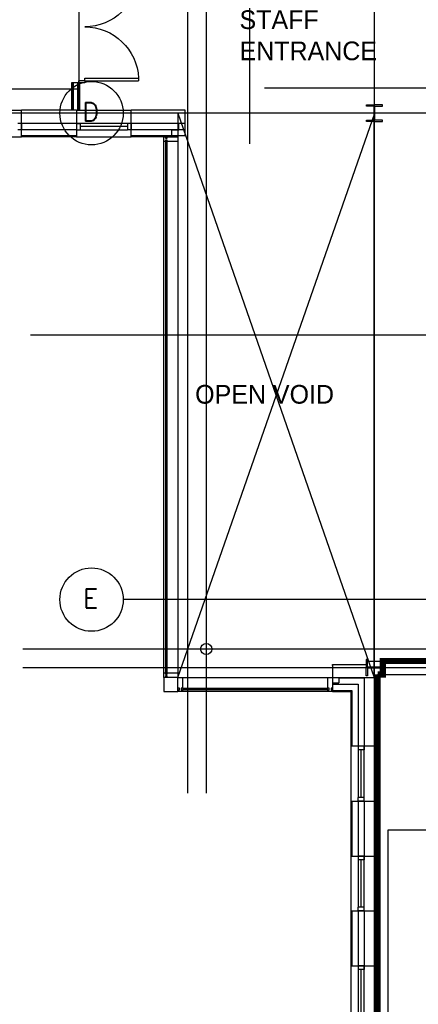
# Model space of a CAD drawing. Header units: millimetres. Extents: x -312551 to 250764, y -35891 to 59426.
# Tile 131 of 256: x -79305 to -72907, y 14120 to 29908. Entities that reach past the tile are written whole.
import ezdxf
from ezdxf.enums import TextEntityAlignment as Align

# ---------------------------------------------------------------- set-up
doc = ezdxf.new("R2010")
doc.units = ezdxf.units.MM
doc.header["$LTSCALE"] = 2.5
for name, color, linetype in [('curtain walling', 7, 'Continuous'), ('doors', 1, 'Continuous'), ('GLAZING', 1, 'Continuous'), ('NF ARCH', 4, 'Continuous'), ('NF-AS BUILT', 7, 'Continuous'), ('NF-BUBBLE', 3, 'Continuous'), ('NF-GRIDS', 252, 'Continuous'), ('NF-Steel columns', 6, 'Continuous'), ('NF-TEXT', 1, 'Continuous'), ('WALLS', 7, 'Continuous')]:
    doc.layers.add(name, color=color, linetype=linetype)
doc.layers.add('PLASTER', color=4, linetype='Continuous', lineweight=13)
doc.styles.add('ROMANS', font='romans.shx', dxfattribs={"width": 0.8})

# ---------------------------------------------------------------- blocks, each defined once
blk = doc.blocks.new('254')
at = {"layer": 'NF-Steel columns', "color": 2, "linetype": 'Continuous'}
for points in [[(4507, -25241), (4378, -25241), (4378, -25220), (4488, -25220, 0.414214), (4501, -25208), (4501, -25007, 0.414214), (4488, -24995), (4378, -24995), (4378, -24974), (4507, -24974)], [(4507, -25241), (4637, -25241), (4637, -25220), (4527, -25220, -0.414214), (4514, -25208), (4514, -25007, -0.414214), (4527, -24995), (4637, -24995), (4637, -24974), (4507, -24974)]]:
    blk.add_lwpolyline(points, format="xyb", dxfattribs=at)
blk = doc.blocks.new('1800door')
for p, q in [((-865, 0), (-865, 864)), ((-825, 864), (-865, 864)), ((-825, 0), (-825, 864)), ((825, 0), (825, 864)), ((825, 864), (865, 864)), ((865, 0), (865, 864)), ((-865, 0), (-900, 0)), ((-865, 0), (-865, -100)), ((-865, 0), (-825, 0)), ((865, 0), (825, 0)), ((865, 0), (865, -100)), ((865, 0), (900, 0)), ((900, 0), (900, -100)), ((-900, 0), (-900, -100)), ((-865, -100), (-900, -100)), ((865, -100), (900, -100))]:
    blk.add_line(p, q)
for centre, start, end in [((-865, 0), 0, 87.3495), ((865, 0), 92.6505, 180)]:
    blk.add_arc(centre, 865, start, end)
blk = doc.blocks.new('BUBBLEGRID')
at = {"layer": 'NF-BUBBLE'}
blk.add_circle((-678, 0), 678, dxfattribs=at)
at = {"layer": 'NF-BUBBLE', "color": 1, "style": 'ROMANS'}
blk.add_attdef('888', text='', height=400, dxfattribs=at).set_placement((-698, -173), align=Align.CENTER)

msp = doc.modelspace()

# ---------------------------------------------------------------- linework, layer by layer
at = {"color": 8, "ltscale": 500000}
for p, q in [((-76764.6, 28409.5), (-73616.5, 19362.4)), ((-76764.6, 19362.4), (-73603.5, 28409.5))]:
    msp.add_line(p, q, dxfattribs=at)
msp.add_lwpolyline([(-73616.5, 28409.5), (-76764.6, 28409.5), (-76764.6, 19362.4), (-73616.5, 19362.4)], close=True, dxfattribs=at)
msp.add_lwpolyline([(-73560, 19409.5), (-70405, 19409.5)], dxfattribs=at)
at = {"layer": 'curtain walling', "color": 8}
for points in [[(-76964.6, 28029.5), (-76964.6, 28007), (-76939.6, 28007), (-76939.6, 28029.5), (-76764.6, 28029.5), (-76764.6, 27954.5), (-76939.6, 27954.5), (-76939.6, 27977), (-76964.6, 27977), (-76964.6, 27954.5), (-76989.6, 27954.5), (-76989.6, 28029.5), (-76964.6, 28029.5)], [(-76964.6, 19437.4), (-76964.6, 19414.9), (-76939.6, 19414.9), (-76939.6, 19437.4), (-76764.6, 19437.4), (-76764.6, 19362.4), (-76939.6, 19362.4), (-76939.6, 19384.9), (-76964.6, 19384.9), (-76964.6, 19362.4), (-76989.6, 19362.4), (-76989.6, 19437.4), (-76964.6, 19437.4)], [(-76764.6, 19162.4), (-76742.1, 19162.4), (-76742.1, 19187.4), (-76764.6, 19187.4), (-76764.6, 19362.4), (-76689.6, 19362.4), (-76689.6, 19187.4), (-76712.1, 19187.4), (-76712.1, 19162.4), (-76689.6, 19162.4), (-76689.6, 19137.4), (-76764.6, 19137.4), (-76764.6, 19162.4)], [(-74360, 19162.6), (-74337.5, 19162.6), (-74337.5, 19187.6), (-74360, 19187.6), (-74360, 19362.6), (-74285, 19362.6), (-74285, 19187.6), (-74307.5, 19187.6), (-74307.5, 19162.6), (-74285, 19162.6), (-74285, 19137.6), (-74360, 19137.6), (-74360, 19162.6)]]:
    msp.add_lwpolyline(points, dxfattribs=at)
at = {"layer": 'doors', "color": 10, "ltscale": 500000, "const_width": 100, "elevation": 50}
for points in [[(-73560, 19409.5), (-73476.6, 19409.5), (-73476.6, 19624.5), (-72355, 19624.5), (-72355, 19624.5), (-70405, 19624.5), (-70405, 19333.6), (-66510, 19330.3), (-66510, 13244.5)], [(-73560, 13129.4), (-73560, 19409.5)]]:
    msp.add_lwpolyline(points, dxfattribs=at)
at = {"layer": 'GLAZING', "color": 8}
for p, q in [((-80154.6, 28459.5), (-79274.6, 28459.5)), ((-78394.6, 28459.5), (-77514.6, 28459.5)), ((-79274.6, 28244.5), (-79334.6, 28244.5)), ((-79274.6, 28144.5), (-79334.6, 28144.5)), ((-79274.6, 28244.5), (-79274.6, 28144.5)), ((-79274.6, 28144.5), (-79274.6, 28244.5)), ((-79274.6, 28244.5), (-79274.6, 28144.5)), ((-78394.6, 28244.5), (-78394.6, 28144.5)), ((-78394.6, 28244.5), (-78334.6, 28244.5)), ((-77574.6, 28244.5), (-78394.6, 28244.5)), ((-78394.6, 28144.5), (-78334.6, 28144.5)), ((-78394.6, 28144.5), (-77574.6, 28144.5)), ((-78334.6, 28244.5), (-78334.6, 28144.5)), ((-77574.6, 28194.5), (-78334.6, 28194.5)), ((-77574.6, 28244.5), (-77574.6, 28144.5)), ((-77514.6, 28244.5), (-77574.6, 28244.5)), ((-77514.6, 28144.5), (-77574.6, 28144.5)), ((-77514.6, 28244.5), (-77514.6, 28144.5)), ((-77514.6, 28144.5), (-77514.6, 28244.5)), ((-77514.6, 28244.5), (-77514.6, 28144.5)), ((-80154.6, 28029.5), (-79274.6, 28029.5)), ((-78394.6, 28029.5), (-77514.6, 28029.5)), ((-76989.6, 19437.4), (-76989.6, 27954.5)), ((-76964.6, 27954.5), (-76964.6, 19437.4)), ((-76939.6, 19437.4), (-76939.6, 27954.5)), ((-76764.6, 27954.5), (-76764.6, 19362.4)), ((-76689.6, 19362.4), (-74360, 19362.6)), ((-74360, 19137.6), (-76764.6, 19137.4)), ((-76689.6, 19187.4), (-74360, 19187.6)), ((-74360, 19162.1), (-76689.6, 19162.1)), ((-73990, 18258), (-73990, 17378)), ((-73775, 18258), (-73875, 18258)), ((-73875, 18258), (-73875, 18198)), ((-73875, 18258), (-73875, 17438)), ((-73775, 18198), (-73875, 18198)), ((-73825, 17438), (-73825, 18198)), ((-73775, 18258), (-73775, 18198)), ((-73775, 17438), (-73775, 18258)), ((-73560, 18258), (-73560, 17378)), ((-73775, 17438), (-73875, 17438)), ((-73875, 17378), (-73875, 17438)), ((-73775, 17378), (-73875, 17378)), ((-73875, 17378), (-73775, 17378)), ((-73775, 17378), (-73875, 17378)), ((-73775, 17378), (-73775, 17438)), ((-73990, 16498), (-73990, 15618)), ((-73775, 16498), (-73875, 16498)), ((-73875, 16498), (-73875, 16438)), ((-73875, 16498), (-73875, 15678)), ((-73775, 16438), (-73875, 16438)), ((-73825, 15678), (-73825, 16438)), ((-73775, 16498), (-73775, 16438)), ((-73775, 15678), (-73775, 16498)), ((-73560, 16498), (-73560, 15618)), ((-73775, 15678), (-73875, 15678)), ((-73875, 15618), (-73875, 15678)), ((-73775, 15618), (-73775, 15678)), ((-73775, 15618), (-73875, 15618)), ((-73875, 15618), (-73775, 15618)), ((-73775, 15618), (-73875, 15618)), ((-73990, 14738), (-73990, 13858)), ((-73775, 14738), (-73875, 14738)), ((-73875, 14738), (-73875, 14678)), ((-73875, 14738), (-73875, 13918)), ((-73775, 14738), (-73775, 14678)), ((-73775, 13918), (-73775, 14738)), ((-73560, 14738), (-73560, 13858)), ((-73775, 14678), (-73875, 14678)), ((-73825, 13918), (-73825, 14678))]:
    msp.add_line(p, q, dxfattribs=at)
msp.add_lwpolyline([(-76989.6, 19362.4), (-76989.6, 19137.4), (-76764.6, 19137.4), (-76764.6, 19362.4)], close=True, dxfattribs=at)
at = {"layer": 'NF ARCH', "color": 8}
for p, q in [((-78475, 28894.1), (-78475, 28459.5)), ((-78360, 28894.1), (-78475, 28894.1)), ((-78460, 28894.1), (-78460, 28459.5)), ((-78445, 28894.1), (-78445, 28459.5)), ((-78375, 28894.1), (-78375, 28459.5)), ((-78360, 28894.1), (-78360, 28459.5)), ((-78345, 28894.1), (-78345, 28459.5)), ((-73610, 28259.5), (-73610, 28494.5))]:
    msp.add_line(p, q, dxfattribs=at)
at = {"layer": 'NF-AS BUILT', "color": 8}
for p, q in [((-78357.4, 31129.1), (-78357.4, 28794.1)), ((-78357.4, 28794.1), (-81050, 28794.1)), ((-73743.3, 19624.5), (-72355, 19624.5)), ((-73560, 19409.5), (-72355, 19409.5)), ((-73390, 12490.3), (-73390, 16920.3)), ((-73390, 16920.3), (-70290, 16920.3))]:
    msp.add_line(p, q, dxfattribs=at)
at = {"layer": 'NF-GRIDS', "color": 8}
for p, q in [((-73610, -27784), (-73610, 58409.3)), ((-75611, 27917.7, 0), (-75611, 46303.6, 0)), ((-76610, 30805.8), (-76610, 17507.5)), ((-76310, 30805.8), (-76310, 17507.5)), ((-64426.3, 28809.5), (-75376.6, 28809.5)), ((-43443, 28409.5), (-123470.9, 28409.5)), ((-65217, 24847), (-79131.9, 24847)), ((-43443, 20609.5), (-77642.7, 20609.5)), ((-43443, 20609.5), (-77642.7, 20609.5)), ((-65019, 19817), (-79256.5, 19817)), ((-65019, 19517), (-79256.5, 19517))]:
    msp.add_line(p, q, dxfattribs=at)
at = {"layer": 'NF-Steel columns', "color": 8}
msp.add_circle((-76310, 19817), 90, dxfattribs=at)
at = {"layer": 'PLASTER', "color": 8}
msp.add_line((-78345, 28459.5), (-78345, 28894.1), dxfattribs=at)
at = {"layer": 'WALLS', "color": 8}
for p, q in [((-79274.6, 28029.5), (-79274.6, 28459.5)), ((-78394.6, 28459.5), (-79274.6, 28459.5)), ((-78394.6, 28459.5), (-78394.6, 28029.5)), ((-76649.6, 28459.5), (-77514.6, 28459.5)), ((-77514.6, 28029.5), (-77514.6, 28459.5)), ((-76649.6, 28044.5), (-76649.6, 28459.5)), ((-78394.6, 28244.5), (-79274.6, 28244.5)), ((-78394.6, 28144.5), (-79274.6, 28144.5)), ((-76649.6, 28244.5), (-77514.6, 28244.5)), ((-76649.6, 28144.5), (-77514.6, 28144.5)), ((-76864.6, 28044.5), (-76864.6, 28144.5)), ((-76864.6, 28144.5), (-76749.6, 28144.5)), ((-76749.6, 28144.5), (-76749.6, 28244.5)), ((-78394.6, 28044.5), (-79274.6, 28044.5)), ((-78394.6, 28029.5), (-79274.6, 28029.5)), ((-76649.6, 28044.5), (-77514.6, 28044.5)), ((-76764.6, 28029.5), (-77514.6, 28029.5)), ((-74285, 19567.6), (-74285, 19152.6)), ((-74285, 19567.6), (-73743.3, 19567.6)), ((-74285, 19552.6), (-74285, 19567.6)), ((-74285, 19277.6), (-74185, 19277.6)), ((-74185, 19352.6), (-74185, 19277.6)), ((-74185, 19352.6), (-73775, 19352.6)), ((-73775, 19352.6), (-73775, 18258)), ((-73560, 19409.5), (-73560, 18258)), ((-74285, 19252.6), (-73875, 19252.6)), ((-74285, 19152.6), (-73975, 19152.6)), ((-74285, 19137.6), (-73990, 19137.6)), ((-73990, 19152.6), (-73990, 18258)), ((-73975, 19152.6), (-73975, 18258)), ((-73875, 19252.6), (-73875, 18258)), ((-73560, 18258), (-73990, 18258)), ((-73990, 17378), (-73560, 17378)), ((-73990, 17378), (-73990, 16498)), ((-73975, 17378), (-73975, 16498)), ((-73875, 17378), (-73875, 16498)), ((-73775, 17378), (-73775, 16498)), ((-73560, 17378), (-73560, 16498)), ((-73990, 16498), (-73560, 16498)), ((-73990, 15618), (-73560, 15618)), ((-73990, 15618), (-73990, 14738)), ((-73975, 15618), (-73975, 14738)), ((-73875, 15618), (-73875, 14738)), ((-73775, 15618), (-73775, 14738)), ((-73560, 15618), (-73560, 14738)), ((-73990, 14738), (-73560, 14738))]:
    msp.add_line(p, q, dxfattribs=at)

# ---------------------------------------------------------------- block references
at = {"layer": 'doors', "color": 8, "xscale": -1, "rotation": 270}
msp.add_blockref('1800door', (-78260, 29794.1), dxfattribs=at)
at = {"layer": 'NF-GRIDS', "color": 8, "xscale": 0.75, "yscale": 0.75, "zscale": 0.75}
for p, values in [((-77642.7, 28409.5), {'888': 'D'}), ((-77642.7, 20609.5), {'888': 'E'})]:
    msp.add_blockref('BUBBLEGRID', p, dxfattribs=at).add_auto_attribs(values)
at = {"layer": 'NF-Steel columns', "color": 8}
msp.add_blockref('254', (-78117.5, 53517), dxfattribs=at)
at = {"layer": 'NF-Steel columns', "color": 8, "rotation": 90}
msp.add_blockref('254', (-98717.5, 15009.5), dxfattribs=at)

# ---------------------------------------------------------------- texts
at = {"layer": 'NF-TEXT', "color": 8}
msp.add_text('OPEN VOID', height=300, dxfattribs=at).set_placement((-76488.7, 23751.5))
at = {"layer": 'NF-TEXT', "color": 8, "insert": (-75776.1, 30058.4), "char_height": 300, "width": 2089.638, "attachment_point": 1}
msp.add_mtext('STAFF ENTRANCE', dxfattribs=at)

doc.saveas('drawing.dxf')
